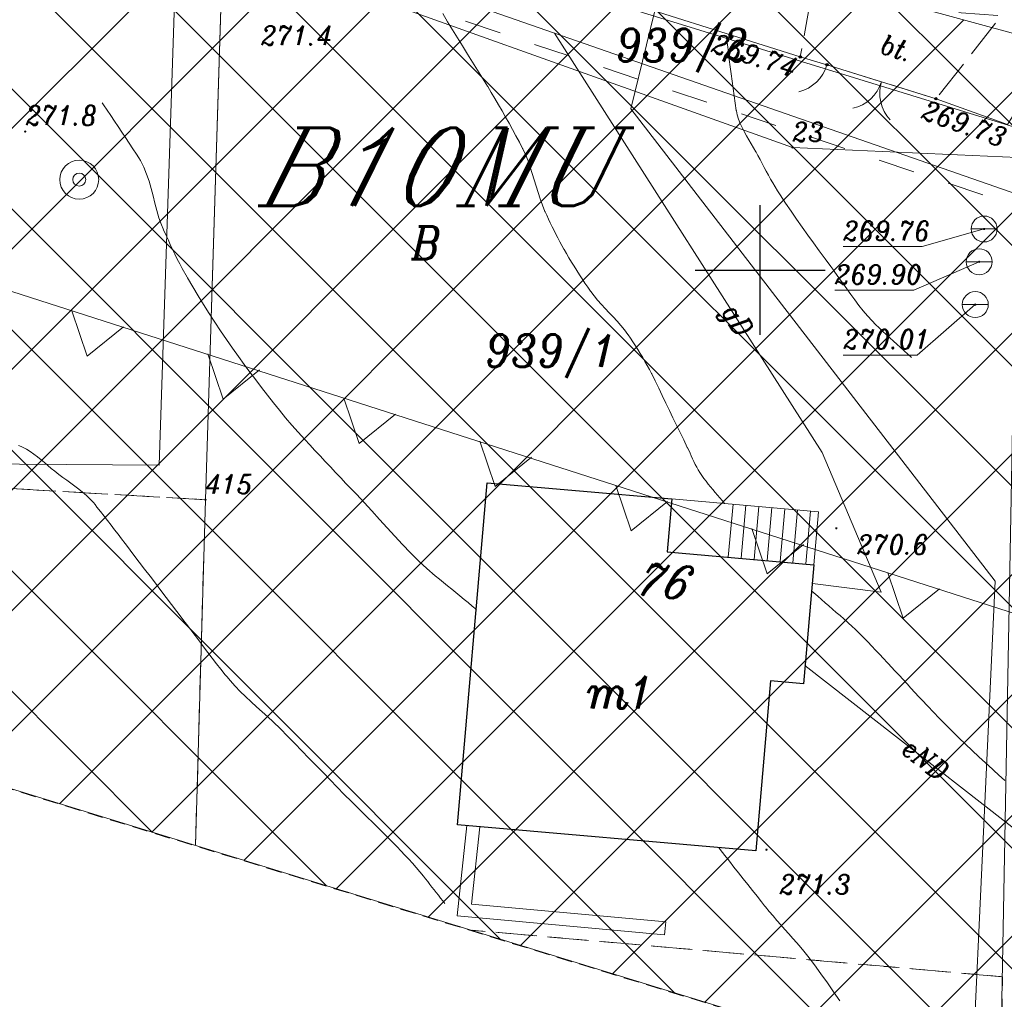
# Model space of a CAD drawing. Header units: metres. Extents: x 7435600 to 7436400, y 5537603 to 5538250.
# Tile 24 of 43: x 7436021 to 7436059, y 5537872 to 5537910. Entities that reach past the tile are written whole.
import ezdxf
from ezdxf.enums import TextEntityAlignment as Align

# ---------------------------------------------------------------- set-up
doc = ezdxf.new("R2010")
doc.units = ezdxf.units.M
doc.header["$MEASUREMENT"] = 0
for name, pattern in [('1.4_1.4', [2.8, 1.4, -1.4]), ('1.5_0.5', [2, 1.5, -0.5]), ('2', [0.9, 0.6, -0.3]), ('218-500', [1, 0.5, -0.5]), ('219-500', [0]), ('3117-500', [0]), ('ktok02-500', [0]), ('ktok04-500', [0])]:
    doc.linetypes.add(name, pattern=pattern)
doc.layers.get('0').update_dxf_attribs({"color": 2, "linetype": 'CONTINUOUS', "lineweight": 5})
doc.layers.add('!ramka', color=2, linetype='CONTINUOUS', lineweight=0)
doc.layers.add('BUIB02_02', color=7, linetype='CONTINUOUS', lineweight=0)
for name, color, linetype in [('140-Punkty robocze', 7, 'CONTINUOUS'), ('203-Punkt załamania granicy działki nie stabilizowany', 7, 'CONTINUOUS'), ('203-Punkt załamania granicy działki nie stabilizowany-Atr103', 7, 'CONTINUOUS'), ('203-Punkt załamania granicy działki nie stabilizowany-Atr104', 7, 'CONTINUOUS'), ('210-Oznaczenie użytku', 7, 'CONTINUOUS'), ('211-Nr działki', 7, 'CONTINUOUS'), ('217-Granica konturu klasyfikcyjnego', 7, 'CONTINUOUS'), ('218-Granica użytku', 7, 'CONTINUOUS'), ('219-Linia granicy', 7, 'CONTINUOUS'), ('238-Punkt adresowy budynku', 7, 'CONTINUOUS'), ('312-Budynek (powierzchnia)', 7, 'CONTINUOUS'), ('312-Numer ewidencyjny budynku-Atr124', 7, 'CONTINUOUS'), ('352-schody (powierzchnia)', 7, 'CONTINUOUS'), ('403-Punkt określonej wysokości', 7, 'CONTINUOUS'), ('811-Warstwica ciągła linia', 7, 'CONTINUOUS'), ('814-Warstwica pogrubiona linia', 7, 'CONTINUOUS'), ('995-Tekst dodatkowy duży', 7, 'CONTINUOUS'), ('brama (linia)', 7, 'CONTINUOUS'), ('brama (linia) - symbol', 7, 'CONTINUOUS'), ('furtka (linia)', 7, 'CONTINUOUS'), ('furtka (linia) - symbol', 7, 'CONTINUOUS'), ('Miejsce błędu lub ostrzeżenia po kontroli', 7, 'CONTINUOUS'), ('murek oporowy (linia)', 7, 'CONTINUOUS'), ('Nieprzekraczalna linia zabudowy', 7, 'CONTINUOUS'), ('ogrodzenie trwałe (linia)', 7, 'CONTINUOUS'), ('osadnik kanalizacji lokalnej (dół Chambeau) (punkt)', 7, 'CONTINUOUS'), ('plac (powierzchnia)', 7, 'CONTINUOUS'), ('plac (powierzchnia)-Atr17', 7, 'CONTINUOUS'), ('przewód elektroenergetyczny (linia)', 7, 'CONTINUOUS'), ('przewód elektroenergetyczny (linia)-Atr1', 7, 'CONTINUOUS'), ('przewód gazowy (linia)', 7, 'CONTINUOUS'), ('przewód gazowy (linia)-Atr1', 7, 'CONTINUOUS'), ('przewód wodociągowy (linia)', 7, 'CONTINUOUS'), ('punkt o określonej wysokości (sieć kanalizacyjna)', 7, 'CONTINUOUS'), ('punkt o określonej wysokości (sieć kanalizacyjna)-Atr2', 7, 'CONTINUOUS'), ('punkt wysokościowy naturalny', 7, 'CONTINUOUS'), ('punkt wysokościowy naturalny-Atr2', 7, 'CONTINUOUS'), ('punkt wysokościowy sztuczny', 7, 'CONTINUOUS'), ('punkt wysokościowy sztuczny-Atr2', 7, 'CONTINUOUS'), ('Strefa osuwisk potencjalnych', 7, 'CONTINUOUS'), ('studnia (punkt)', 7, 'CONTINUOUS'), ('Wstawianie ramki sekcyjnej z opisem', 7, 'CONTINUOUS'), ('Zakres', 7, 'CONTINUOUS')]:
    doc.layers.add(name, color=color, linetype=linetype)
doc.styles.get("Standard").update_dxf_attribs({"font": 'italic_1250.shx', "width": 0.75})
doc.linetypes.add('450-500k', pattern='A,2.5,0,[7,ksztalty.shx,S=0.714,R=0,X=0,Y=0],2.5', length=5)
doc.linetypes.add('902-500', pattern='A,3.75,0,[1,ksztalty.shx,S=0.5,R=0,X=0,Y=0],3.75', length=7.5)

# ---------------------------------------------------------------- blocks, each defined once
blk = doc.blocks.new('203')
at = {"linetype": 'Continuous', "lineweight": 0}
h = blk.add_hatch(color=0, dxfattribs=at)
edge = h.paths.add_edge_path()
edge.add_arc((0, 0), 0.045, 0, 360)
blk = doc.blocks.new('US07')
at = {"color": 0, "linetype": 'Continuous', "lineweight": 13}
for q in [(-0.5, 0), (0.5, 0)]:
    blk.add_line((0, 0), q, dxfattribs=at)
blk.add_circle((0, 0), 0.5, dxfattribs=at)
blk = doc.blocks.new('US13')
at = {"color": 0, "linetype": 'Continuous', "lineweight": 13}
for radius in [0.75, 0.25]:
    blk.add_circle((0, 0), radius, dxfattribs=at)
blk = doc.blocks.new('PW01')
at = {"linetype": 'Continuous', "lineweight": 13}
h = blk.add_hatch(color=0, dxfattribs=at)
edge = h.paths.add_edge_path()
edge.add_arc((0, 0), 0.045, 0, 360)
blk = doc.blocks.new('OK02')
at = {"color": 0, "linetype": 'Continuous', "lineweight": 0}
for centre, start, end in [((-1.5, 0), 0, 60), ((1.5, 0), 120, 180)]:
    blk.add_arc(centre, 1.5, start, end, dxfattribs=at)
blk = doc.blocks.new('OK04')
at = {"color": 0, "linetype": 'Continuous', "lineweight": 0}
blk.add_arc((1.5, 0.001), 1.5, 120, 180, dxfattribs=at)
blk = doc.blocks.new('PW02')
at = {"linetype": 'Continuous', "lineweight": 13}
h = blk.add_hatch(color=0, dxfattribs=at)
edge = h.paths.add_edge_path()
edge.add_arc((0, 0), 0.045, 0, 360)
blk = doc.blocks.new('RAMKA500K')
at = {"color": 0}
for p, q in [((50, 147.5), (50, 152.5)), ((47.5, 150), (52.5, 150))]:
    blk.add_line(p, q, dxfattribs=at)
blk = doc.blocks.new('PIKIETA')
at = {"color": 0}
blk.add_circle((0, 0), 0.045, dxfattribs=at)
blk = doc.blocks.new('801')
at = {"linetype": 'Continuous', "lineweight": 13}
h = blk.add_hatch(color=0, dxfattribs=at)
edge = h.paths.add_edge_path()
edge.add_arc((0, 0), 0.045, 0, 360)

msp = doc.modelspace()

# ---------------------------------------------------------------- hatches: boundary and pattern name
at = {"layer": 'BUIB02_02', "linetype": 'Continuous', "lineweight": 5}
h = msp.add_hatch(dxfattribs=at)
h.set_pattern_fill('CROSSHATCH', color=253, style=0, pattern_type=2)
h.set_pattern_definition([(45, (7435961.6253, 5537924.7712), (-2.319904, 2.319904), []), (315, (7435961.6253, 5537924.7712), (2.319904, 2.319904), [])])
h.paths.add_polyline_path([(7436043.44, 5537913.56), (7436060.08, 5537909.02), (7436072.46, 5537904.21), (7436080.45, 5537901.44), (7436125.26, 5537886.3), (7436123.85, 5537883.72), (7436121.78, 5537879.94), (7436111.81, 5537868.54), (7436097.96, 5537862.42), (7436082.82, 5537862.73), (7436056.09, 5537869.29), (7436015.82, 5537881.67), (7435957.74, 5537897.76), (7435948.84, 5537901.62), (7435934.32, 5537910.49), (7435934.03, 5537910.63), (7435939.24, 5537925.51), (7435940.01, 5537935.88), (7435938.04, 5537945.01), (7435935.67, 5537947.6), (7435945.85, 5537945.72), (7435954.28, 5537942.86), (7435969.69, 5537938.08), (7435996.02, 5537930.09), (7436005.99, 5537926.19), (7436016.39, 5537923.91), (7436023.56, 5537921.25)])

# ---------------------------------------------------------------- linework, layer by layer
at = {"layer": '!ramka', "color": 251, "linetype": 'Continuous', "lineweight": 13}
msp.add_3dface([(7435692.445, 5538052.761), (7436192.445, 5538052.761), (7436192.445, 5537747.761), (7435692.445, 5537747.761)], dxfattribs=at)
at = {"layer": '217-Granica konturu klasyfikcyjnego', "color": 3, "linetype": '1.5_0.5', "lineweight": 13, "flags": 128}
for points in [[(7436028.64, 5537891.16), (7435995.43, 5537893.07)], [(7436028.257, 5537877.847), (7436028.64, 5537891.16)], [(7436059.33, 5537872.8), (7436038.825, 5537874.598)], [(7436059.248, 5537868.456), (7436059.33, 5537872.8)]]:
    msp.add_lwpolyline(points, dxfattribs=at)
at = {"layer": '218-Granica użytku', "color": 3, "linetype": '218-500', "lineweight": 13, "flags": 128}
for points in [[(7436028.64, 5537891.16), (7435995.43, 5537893.07)], [(7435995.43, 5537893.07), (7436028.64, 5537891.16)], [(7436059.33, 5537872.8), (7436038.825, 5537874.598)], [(7436038.825, 5537874.598), (7436059.33, 5537872.8)]]:
    msp.add_lwpolyline(points, dxfattribs=at)
at = {"layer": '219-Linia granicy', "color": 96, "linetype": '219-500', "lineweight": 20, "flags": 128}
msp.add_lwpolyline([(7436028.97, 5537915.01), (7436059.92, 5537905.46)], dxfattribs=at)
at = {"layer": '219-Linia granicy', "color": 96, "linetype": '219-500', "lineweight": 13, "flags": 128}
for points in [[(7436028.64, 5537891.16), (7436029.31, 5537912.56)], [(7436051.24, 5537904.72), (7436029.31, 5537912.56)], [(7436059.91, 5537904.33), (7436051.24, 5537904.72)], [(7436059.243, 5537868.457), (7436059.91, 5537904.33)], [(7436028.64, 5537891.16), (7436028.257, 5537877.847)]]:
    msp.add_lwpolyline(points, dxfattribs=at)
at = {"layer": '312-Budynek (powierzchnia)', "color": 251, "linetype": 'Continuous', "lineweight": 25, "flags": 128}
for points in [[(7436038.34, 5537878.65), (7436039.49, 5537891.81)], [(7436039.49, 5537891.81), (7436046.6, 5537891.19)], [(7436046.6, 5537891.19), (7436046.42, 5537889.15)], [(7436046.42, 5537889.15), (7436052.07, 5537888.66)], [(7436052.07, 5537888.66), (7436051.66, 5537884.08)], [(7436050.4, 5537884.19), (7436049.83, 5537877.65)], [(7436051.66, 5537884.08), (7436050.4, 5537884.19)], [(7436049.83, 5537877.65), (7436038.34, 5537878.65)]]:
    msp.add_lwpolyline(points, dxfattribs=at)
at = {"layer": '352-schody (powierzchnia)', "color": 251, "linetype": 'Continuous', "lineweight": 13}
for p, q in [((7436046.6, 5537891.19), (7436046.42, 5537889.15)), ((7436052.24, 5537890.7), (7436046.6, 5537891.19)), ((7436048.96, 5537890.99), (7436048.77, 5537888.95)), ((7436049.45, 5537890.95), (7436049.27, 5537888.91)), ((7436049.95, 5537890.9), (7436049.77, 5537888.86)), ((7436050.45, 5537890.86), (7436050.27, 5537888.82)), ((7436050.95, 5537890.81), (7436050.77, 5537888.78)), ((7436051.44, 5537890.77), (7436051.26, 5537888.73)), ((7436051.94, 5537890.72), (7436051.76, 5537888.69)), ((7436052.07, 5537888.66), (7436052.24, 5537890.7)), ((7436046.42, 5537889.15), (7436052.07, 5537888.66))]:
    msp.add_line(p, q, dxfattribs=at)
at = {"layer": '811-Warstwica ciągła linia', "color": 32, "linetype": 'Continuous', "lineweight": 13, "flags": 128}
for points in [[(7436048.62, 5537891.02), (7436048.533, 5537891.127), (7436048.445, 5537891.233), (7436048.356, 5537891.338), (7436048.267, 5537891.443), (7436048.177, 5537891.548), (7436048.089, 5537891.654), (7436048.001, 5537891.76), (7436047.915, 5537891.868), (7436047.831, 5537891.978), (7436047.75, 5537892.09), (7436047.674, 5537892.205), (7436047.612, 5537892.309), (7436047.554, 5537892.414), (7436047.5, 5537892.521), (7436047.447, 5537892.63), (7436047.396, 5537892.739), (7436047.346, 5537892.849), (7436047.296, 5537892.958), (7436047.245, 5537893.067), (7436047.2, 5537893.16), (7436047.192, 5537893.176), (7436047.053, 5537893.459), (7436046.915, 5537893.743), (7436046.777, 5537894.027), (7436046.641, 5537894.312), (7436046.504, 5537894.596), (7436046.367, 5537894.881), (7436046.23, 5537895.165), (7436046.092, 5537895.449), (7436045.953, 5537895.733), (7436045.82, 5537896), (7436045.812, 5537896.016), (7436045.732, 5537896.173), (7436045.648, 5537896.328), (7436045.562, 5537896.482), (7436045.474, 5537896.635), (7436045.383, 5537896.786), (7436045.29, 5537896.936), (7436045.195, 5537897.085), (7436045.099, 5537897.232), (7436045, 5537897.379), (7436044.91, 5537897.51), (7436044.9, 5537897.524), (7436044.769, 5537897.7), (7436044.63, 5537897.87), (7436044.486, 5537898.034), (7436044.337, 5537898.196), (7436044.186, 5537898.355), (7436044.035, 5537898.515), (7436043.885, 5537898.676), (7436043.74, 5537898.84), (7436043.601, 5537899.009), (7436043.48, 5537899.17), (7436043.47, 5537899.184), (7436043.359, 5537899.341), (7436043.25, 5537899.5), (7436043.143, 5537899.659), (7436043.038, 5537899.819), (7436042.934, 5537899.98), (7436042.832, 5537900.143), (7436042.732, 5537900.307), (7436042.634, 5537900.472), (7436042.537, 5537900.638), (7436042.45, 5537900.79), (7436042.441, 5537900.805), (7436042.362, 5537900.948), (7436042.285, 5537901.091), (7436042.208, 5537901.234), (7436042.133, 5537901.378), (7436042.06, 5537901.523), (7436041.988, 5537901.668), (7436041.917, 5537901.814), (7436041.848, 5537901.961), (7436041.78, 5537902.108), (7436041.72, 5537902.24), (7436041.713, 5537902.256), (7436041.615, 5537902.494), (7436041.528, 5537902.735), (7436041.448, 5537902.98), (7436041.373, 5537903.227), (7436041.3, 5537903.474), (7436041.225, 5537903.72), (7436041.146, 5537903.965), (7436041.059, 5537904.207), (7436040.962, 5537904.444), (7436040.86, 5537904.66), (7436040.852, 5537904.676), (7436040.725, 5537904.92), (7436040.596, 5537905.164), (7436040.465, 5537905.406), (7436040.333, 5537905.647), (7436040.198, 5537905.888), (7436040.061, 5537906.127), (7436039.923, 5537906.365), (7436039.784, 5537906.602), (7436039.643, 5537906.839), (7436039.51, 5537907.06), (7436039.501, 5537907.075), (7436039.31, 5537907.387), (7436039.118, 5537907.697), (7436038.924, 5537908.006), (7436038.73, 5537908.315), (7436038.536, 5537908.624), (7436038.343, 5537908.934), (7436038.151, 5537909.244), (7436037.961, 5537909.556), (7436037.774, 5537909.87)], [(7436039.07, 5537886.94), (7436038.912, 5537887.069), (7436038.754, 5537887.198), (7436038.596, 5537887.326), (7436038.437, 5537887.455), (7436038.279, 5537887.583), (7436038.121, 5537887.712), (7436037.963, 5537887.841), (7436037.805, 5537887.97), (7436037.647, 5537888.1), (7436037.49, 5537888.23), (7436037.16, 5537888.516), (7436036.84, 5537888.813), (7436036.529, 5537889.12), (7436036.225, 5537889.434), (7436035.927, 5537889.754), (7436035.632, 5537890.077), (7436035.338, 5537890.403), (7436035.045, 5537890.728), (7436034.749, 5537891.051), (7436034.45, 5537891.37), (7436034.25, 5537891.58), (7436034.05, 5537891.79), (7436033.85, 5537892), (7436033.651, 5537892.211), (7436033.451, 5537892.421), (7436033.252, 5537892.632), (7436033.054, 5537892.843), (7436032.855, 5537893.055), (7436032.657, 5537893.267), (7436032.46, 5537893.48), (7436032.21, 5537893.755), (7436031.966, 5537894.034), (7436031.726, 5537894.317), (7436031.49, 5537894.603), (7436031.257, 5537894.892), (7436031.028, 5537895.184), (7436030.801, 5537895.478), (7436030.576, 5537895.774), (7436030.353, 5537896.071), (7436030.13, 5537896.37), (7436029.91, 5537896.67), (7436029.676, 5537896.997), (7436029.446, 5537897.326), (7436029.221, 5537897.658), (7436029, 5537897.993), (7436028.782, 5537898.33), (7436028.568, 5537898.669), (7436028.358, 5537899.011), (7436028.15, 5537899.356), (7436027.945, 5537899.704), (7436027.93, 5537899.73), (7436027.748, 5537900.055), (7436027.65, 5537900.239), (7436027.556, 5537900.423), (7436027.463, 5537900.609), (7436027.373, 5537900.796), (7436027.285, 5537900.984), (7436027.198, 5537901.172), (7436027.113, 5537901.361), (7436027.028, 5537901.55), (7436027.01, 5537901.59), (7436026.947, 5537901.741), (7436026.85, 5537902.014), (7436026.766, 5537902.292), (7436026.692, 5537902.575), (7436026.621, 5537902.859), (7436026.548, 5537903.141), (7436026.468, 5537903.42), (7436026.376, 5537903.694), (7436026.267, 5537903.959), (7436026.135, 5537904.214), (7436026.07, 5537904.32), (7436025.981, 5537904.457), (7436025.842, 5537904.671), (7436025.702, 5537904.884), (7436025.561, 5537905.096), (7436025.42, 5537905.308), (7436025.279, 5537905.52), (7436025.137, 5537905.731), (7436024.995, 5537905.942), (7436024.853, 5537906.154), (7436024.711, 5537906.365), (7436024.66, 5537906.44)], [(7436037.86, 5537875.62), (7436037.777, 5537875.725), (7436037.694, 5537875.83), (7436037.611, 5537875.935), (7436037.528, 5537876.04), (7436037.445, 5537876.145), (7436037.362, 5537876.25), (7436037.28, 5537876.355), (7436037.197, 5537876.46), (7436037.113, 5537876.565), (7436037.03, 5537876.67), (7436036.893, 5537876.838), (7436036.753, 5537877.003), (7436036.61, 5537877.166), (7436036.465, 5537877.326), (7436036.317, 5537877.485), (7436036.168, 5537877.642), (7436036.017, 5537877.798), (7436035.865, 5537877.952), (7436035.713, 5537878.106), (7436035.56, 5537878.26), (7436035.431, 5537878.389), (7436035.301, 5537878.517), (7436035.171, 5537878.645), (7436035.04, 5537878.772), (7436034.909, 5537878.9), (7436034.779, 5537879.027), (7436034.648, 5537879.154), (7436034.518, 5537879.282), (7436034.389, 5537879.411), (7436034.26, 5537879.54), (7436033.985, 5537879.818), (7436033.712, 5537880.098), (7436033.439, 5537880.378), (7436033.166, 5537880.658), (7436032.894, 5537880.939), (7436032.621, 5537881.219), (7436032.349, 5537881.5), (7436032.076, 5537881.781), (7436031.804, 5537882.061), (7436031.53, 5537882.34), (7436031.25, 5537882.613), (7436031.039, 5537882.809), (7436030.825, 5537883.002), (7436030.61, 5537883.193), (7436030.396, 5537883.386), (7436030.185, 5537883.581), (7436029.979, 5537883.78), (7436029.779, 5537883.986), (7436029.587, 5537884.199), (7436029.47, 5537884.34), (7436029.405, 5537884.421), (7436029.236, 5537884.635), (7436029.068, 5537884.849), (7436028.901, 5537885.065), (7436028.735, 5537885.281), (7436028.57, 5537885.498), (7436028.405, 5537885.714), (7436028.241, 5537885.932), (7436028.077, 5537886.149), (7436027.912, 5537886.366), (7436027.81, 5537886.5), (7436027.747, 5537886.583), (7436027.54, 5537886.855), (7436027.333, 5537887.127), (7436027.126, 5537887.399), (7436026.919, 5537887.671), (7436026.712, 5537887.943), (7436026.505, 5537888.215), (7436026.298, 5537888.487), (7436026.091, 5537888.759), (7436025.884, 5537889.031), (7436025.74, 5537889.22), (7436025.677, 5537889.303), (7436025.544, 5537889.479), (7436025.41, 5537889.655), (7436025.277, 5537889.831), (7436025.143, 5537890.007), (7436025.009, 5537890.182), (7436024.874, 5537890.357), (7436024.739, 5537890.532), (7436024.602, 5537890.706), (7436024.464, 5537890.879), (7436024.39, 5537890.97), (7436024.323, 5537891.05), (7436024.193, 5537891.189), (7436024.055, 5537891.32), (7436023.911, 5537891.445), (7436023.762, 5537891.565), (7436023.609, 5537891.681), (7436023.454, 5537891.795), (7436023.299, 5537891.908), (7436023.143, 5537892.021), (7436022.989, 5537892.137), (7436022.92, 5537892.19), (7436022.838, 5537892.255), (7436022.705, 5537892.365), (7436022.573, 5537892.477), (7436022.441, 5537892.59), (7436022.309, 5537892.701), (7436022.174, 5537892.809), (7436022.037, 5537892.913), (7436021.897, 5537893.01), (7436021.752, 5537893.1), (7436021.601, 5537893.181), (7436021.54, 5537893.21), (7436021.445, 5537893.253)], [(7436059.424, 5537880.354), (7436059.18, 5537880.568), (7436058.99, 5537880.74), (7436058.938, 5537880.787), (7436058.678, 5537881.027), (7436058.419, 5537881.268), (7436058.162, 5537881.51), (7436057.906, 5537881.753), (7436057.652, 5537881.997), (7436057.4, 5537882.244), (7436057.149, 5537882.492), (7436056.901, 5537882.742), (7436056.655, 5537882.995), (7436056.46, 5537883.2), (7436056.412, 5537883.251), (7436056.259, 5537883.414), (7436056.107, 5537883.578), (7436055.955, 5537883.742), (7436055.804, 5537883.907), (7436055.653, 5537884.072), (7436055.502, 5537884.237), (7436055.35, 5537884.401), (7436055.198, 5537884.565), (7436055.046, 5537884.728), (7436054.94, 5537884.84), (7436054.892, 5537884.891), (7436054.742, 5537885.05), (7436054.593, 5537885.21), (7436054.444, 5537885.37), (7436054.294, 5537885.529), (7436054.143, 5537885.687), (7436053.991, 5537885.844), (7436053.836, 5537885.999), (7436053.68, 5537886.151), (7436053.52, 5537886.3), (7436053.41, 5537886.4), (7436053.358, 5537886.446), (7436053.215, 5537886.572), (7436053.073, 5537886.698), (7436052.929, 5537886.822), (7436052.786, 5537886.947), (7436052.643, 5537887.072), (7436052.5, 5537887.196), (7436052.356, 5537887.321), (7436052.213, 5537887.446), (7436052.07, 5537887.571), (7436051.98, 5537887.65)], [(7436053.067, 5537871.868), (7436052.826, 5537872.219), (7436052.584, 5537872.569), (7436052.339, 5537872.916), (7436052.088, 5537873.259), (7436051.829, 5537873.596), (7436051.68, 5537873.78), (7436051.56, 5537873.925), (7436051.409, 5537874.1), (7436051.257, 5537874.274), (7436051.104, 5537874.447), (7436050.95, 5537874.62), (7436050.796, 5537874.792), (7436050.643, 5537874.966), (7436050.492, 5537875.141), (7436050.343, 5537875.317), (7436050.197, 5537875.496), (7436050.17, 5537875.53), (7436050.053, 5537875.677), (7436049.876, 5537875.901), (7436049.698, 5537876.125), (7436049.521, 5537876.349), (7436049.344, 5537876.573), (7436049.167, 5537876.797), (7436048.99, 5537877.021), (7436048.813, 5537877.245), (7436048.637, 5537877.469), (7436048.46, 5537877.694), (7436048.4, 5537877.77)]]:
    msp.add_lwpolyline(points, dxfattribs=at)
at = {"layer": '814-Warstwica pogrubiona linia', "color": 32, "linetype": 'Continuous', "lineweight": 13, "flags": 128}
msp.add_lwpolyline([(7436055.82, 5537896.64), (7436055.681, 5537896.766), (7436055.542, 5537896.891), (7436055.403, 5537897.017), (7436055.264, 5537897.143), (7436055.125, 5537897.269), (7436054.987, 5537897.396), (7436054.849, 5537897.523), (7436054.712, 5537897.651), (7436054.576, 5537897.78), (7436054.44, 5537897.91), (7436054.307, 5537898.043), (7436054.129, 5537898.235), (7436053.959, 5537898.434), (7436053.796, 5537898.639), (7436053.637, 5537898.848), (7436053.482, 5537899.061), (7436053.33, 5537899.275), (7436053.179, 5537899.49), (7436053.027, 5537899.706), (7436052.874, 5537899.92), (7436052.83, 5537899.98), (7436052.719, 5537900.132), (7436052.497, 5537900.435), (7436052.275, 5537900.737), (7436052.054, 5537901.041), (7436051.835, 5537901.345), (7436051.617, 5537901.65), (7436051.401, 5537901.957), (7436051.188, 5537902.266), (7436050.978, 5537902.577), (7436050.772, 5537902.892), (7436050.67, 5537903.05), (7436050.571, 5537903.209), (7436050.483, 5537903.356), (7436050.398, 5537903.504), (7436050.315, 5537903.652), (7436050.233, 5537903.802), (7436050.152, 5537903.952), (7436050.072, 5537904.102), (7436049.992, 5537904.253), (7436049.912, 5537904.404), (7436049.84, 5537904.54), (7436049.832, 5537904.555), (7436049.745, 5537904.71), (7436049.654, 5537904.864), (7436049.562, 5537905.018), (7436049.471, 5537905.172), (7436049.383, 5537905.327), (7436049.301, 5537905.484), (7436049.227, 5537905.644), (7436049.163, 5537905.807), (7436049.113, 5537905.975), (7436049.08, 5537906.13), (7436049.077, 5537906.147), (7436049.033, 5537906.426), (7436048.992, 5537906.706), (7436048.953, 5537906.986), (7436048.916, 5537907.266), (7436048.88, 5537907.546), (7436048.845, 5537907.827), (7436048.809, 5537908.107), (7436048.773, 5537908.387), (7436048.736, 5537908.667), (7436048.7, 5537908.93)], dxfattribs=at)
at = {"layer": 'brama (linia)', "color": 251, "linetype": 'ktok02-500', "lineweight": 13, "flags": 128}
msp.add_lwpolyline([(7436056.77, 5537906.59), (7436052.57, 5537907.9)], dxfattribs=at)
at = {"layer": 'furtka (linia)', "color": 251, "linetype": 'ktok04-500', "lineweight": 13, "flags": 128}
msp.add_lwpolyline([(7436052.57, 5537907.9), (7436051.54, 5537908.2)], dxfattribs=at)
at = {"layer": 'Miejsce błędu lub ostrzeżenia po kontroli', "color": 214, "linetype": '1.4_1.4', "lineweight": 13, "flags": 128}
msp.add_lwpolyline([(7436121.51, 5537879.44), (7436086.31, 5537893.58), (7436036.83, 5537910.19), (7435996.36, 5537923.13), (7435965.36, 5537932.47), (7435931.39, 5537911.93)], dxfattribs=at)
at = {"layer": 'murek oporowy (linia)', "color": 251, "lineweight": 13}
for p, q in [((7436038.701, 5537878.626), (7436038.335, 5537875.144)), ((7436038.335, 5537875.144), (7436046.317, 5537874.411))]:
    msp.add_line(p, q, dxfattribs=at)
at = {"layer": 'murek oporowy (linia)', "color": 251, "linetype": 'Continuous', "lineweight": 13}
for p, q in [((7436038.95, 5537878.6), (7436038.701, 5537878.626)), ((7436039.199, 5537878.574), (7436038.95, 5537878.6)), ((7436046.34, 5537874.66), (7436046.317, 5537874.411)), ((7436046.363, 5537874.909), (7436046.34, 5537874.66))]:
    msp.add_line(p, q, dxfattribs=at)
at = {"layer": 'murek oporowy (linia)', "color": 251, "linetype": '450-500k', "lineweight": 13}
for p, q in [((7436039.199, 5537878.574), (7436038.885, 5537875.596)), ((7436038.885, 5537875.596), (7436046.363, 5537874.909))]:
    msp.add_line(p, q, dxfattribs=at)
at = {"layer": 'Nieprzekraczalna linia zabudowy', "color": 251, "linetype": '3117-500', "lineweight": 13, "flags": 128}
for points in [[(7435948.76, 5537922.44), (7436069.38, 5537883.7), (7436110.71, 5537868.05)], [(7435948.76, 5537922.44), (7436069.38, 5537883.7), (7436110.71, 5537868.05)], [(7435948.76, 5537922.44), (7436069.38, 5537883.7), (7436110.71, 5537868.05)], [(7436023.498, 5537898.436), (7436024.09, 5537896.69), (7436025.483, 5537897.812)], [(7436028.735, 5537896.778), (7436029.327, 5537895.032), (7436030.72, 5537896.155)], [(7436033.969, 5537895.075), (7436034.562, 5537893.328), (7436035.954, 5537894.451)], [(7436039.206, 5537893.417), (7436039.798, 5537891.671), (7436041.191, 5537892.794)], [(7436044.441, 5537891.713), (7436045.033, 5537889.967), (7436046.426, 5537891.09)], [(7436049.677, 5537890.056), (7436050.27, 5537888.31), (7436051.662, 5537889.432)], [(7436054.912, 5537888.352), (7436055.504, 5537886.606), (7436056.897, 5537887.729)]]:
    msp.add_lwpolyline(points, dxfattribs=at)
at = {"layer": 'ogrodzenie trwałe (linia)', "color": 251, "linetype": '902-500', "lineweight": 13, "flags": 128}
for points in [[(7436028.64, 5537891.16), (7436029.31, 5537912.52), (7436029.1, 5537915.19), (7436039.74, 5537911.95), (7436043.23, 5537910.84), (7436051.54, 5537908.2)], [(7436068.99, 5537904.06), (7436060.35, 5537906.93), (7436059.52, 5537905.6), (7436056.77, 5537906.59)]]:
    msp.add_lwpolyline(points, dxfattribs=at)
at = {"layer": 'plac (powierzchnia)', "color": 251, "linetype": '1.5_0.5', "lineweight": 13, "flags": 128}
msp.add_lwpolyline([(7436051.95, 5537910.49), (7436051.54, 5537908.2), (7436052.57, 5537907.9), (7436056.77, 5537906.59), (7436059.28, 5537909.79), (7436057.74, 5537909.9)], close=True, dxfattribs=at)
at = {"layer": 'przewód elektroenergetyczny (linia)', "color": 1, "linetype": 'Continuous', "lineweight": 13, "flags": 128}
msp.add_lwpolyline([(7436062.95, 5537876.03), (7436051.72, 5537884.78)], dxfattribs=at)
at = {"layer": 'przewód gazowy (linia)', "color": 40, "linetype": 'Continuous', "lineweight": 13, "flags": 128}
for points in [[(7436027.58, 5537914.17), (7436026.86, 5537892.49), (7436016.09, 5537892.57), (7435975.342, 5537892.884)], [(7436068.8, 5537899.81), (7436042.08, 5537909.12), (7436027.58, 5537914.17)], [(7436042.08, 5537909.12), (7436052.38, 5537892.98), (7436054.65, 5537887.6), (7436052.01, 5537887.94)]]:
    msp.add_lwpolyline(points, dxfattribs=at)
at = {"layer": 'przewód wodociągowy (linia)', "color": 5, "linetype": 'Continuous', "lineweight": 13, "flags": 128}
msp.add_lwpolyline([(7436058.146, 5537868.724), (7436059.04, 5537888.03), (7436045.02, 5537906.21), (7436046.22, 5537911.14), (7436048.01, 5537922.74), (7436048.79, 5537930.48), (7436048.79, 5537933.76)], dxfattribs=at)
at = {"layer": 'punkt o określonej wysokości (sieć kanalizacyjna)-Atr2', "color": 251, "lineweight": 13, "flags": 128}
for points in [[(7436058.62, 5537901.58), (7436056.24, 5537900.9), (7436053.19, 5537900.9)], [(7436058.43, 5537900.32), (7436055.92, 5537899.22), (7436052.875, 5537899.22)], [(7436058.28, 5537898.67), (7436056.04, 5537896.73), (7436053.197, 5537896.73)]]:
    msp.add_lwpolyline(points, dxfattribs=at)
at = {"layer": 'Strefa osuwisk potencjalnych', "color": 253, "linetype": 'Continuous', "lineweight": 13, "flags": 128}
msp.add_lwpolyline([(7435954.28, 5537942.86), (7435969.69, 5537938.08), (7435996.02, 5537930.09), (7436005.99, 5537926.19), (7436016.39, 5537923.91), (7436023.56, 5537921.25), (7436043.44, 5537913.56), (7436060.08, 5537909.02), (7436072.46, 5537904.21), (7436080.45, 5537901.44), (7436125.26, 5537886.3), (7436123.85, 5537883.72), (7436121.78, 5537879.94), (7436111.81, 5537868.54), (7436097.96, 5537862.42), (7436082.82, 5537862.73), (7436056.09, 5537869.29), (7436015.82, 5537881.67), (7435957.74, 5537897.76)], dxfattribs=at)
msp.add_lwpolyline([(7435954.28, 5537942.86), (7435969.69, 5537938.08), (7435996.02, 5537930.09), (7436005.99, 5537926.19), (7436016.39, 5537923.91), (7436023.56, 5537921.25), (7436043.44, 5537913.56), (7436060.08, 5537909.02), (7436072.46, 5537904.21), (7436080.45, 5537901.44), (7436125.26, 5537886.3), (7436123.85, 5537883.72), (7436121.78, 5537879.94), (7436111.81, 5537868.54), (7436097.96, 5537862.42), (7436082.82, 5537862.73), (7436056.09, 5537869.29), (7436015.82, 5537881.67), (7435957.74, 5537897.76)], dxfattribs=at)
msp.add_lwpolyline([(7435954.28, 5537942.86), (7435969.69, 5537938.08), (7435996.02, 5537930.09), (7436005.99, 5537926.19), (7436016.39, 5537923.91), (7436023.56, 5537921.25), (7436043.44, 5537913.56), (7436060.08, 5537909.02), (7436072.46, 5537904.21), (7436080.45, 5537901.44), (7436125.26, 5537886.3), (7436123.85, 5537883.72), (7436121.78, 5537879.94), (7436111.81, 5537868.54), (7436097.96, 5537862.42), (7436082.82, 5537862.73), (7436056.09, 5537869.29), (7436015.82, 5537881.67), (7435957.74, 5537897.76)], dxfattribs=at)
at = {"layer": 'Zakres', "color": 5, "linetype": '2', "lineweight": 30, "flags": 128}
msp.add_lwpolyline([(7435791.95, 5538004.83), (7435788.55, 5537993.08), (7435787.96, 5537986.53), (7435787.35, 5537979.77), (7435791.23, 5537966.98), (7435799.62, 5537956.58), (7435811.29, 5537950.08), (7435839.35, 5537940.91), (7435847.93, 5537935.74), (7435857.59, 5537931.73), (7435868.01, 5537930.77), (7435873.84, 5537931.1), (7435927.63, 5537913.78), (7435934.32, 5537910.49), (7435948.84, 5537901.62), (7435957.74, 5537897.76), (7436015.82, 5537881.67), (7436056.09, 5537869.29), (7436058.12, 5537868.73), (7436082.82, 5537862.73), (7436097.96, 5537862.42), (7436111.81, 5537868.54), (7436121.78, 5537879.94), (7436129.89, 5537894.76), (7436134.11, 5537909.18), (7436131.89, 5537924.04), (7436123.64, 5537936.6), (7436110.88, 5537944.55), (7436055.14, 5537964.31), (7436052.48, 5537965.13), (7436027.84, 5537971.72), (7435999.56, 5537979.44), (7435995.34, 5537981.24), (7435974.61, 5537991.35), (7435974.21, 5537991.54), (7435952.34, 5538001.86), (7435940.13, 5538005.1), (7435927.06, 5538006.13), (7435886.07, 5538018.53), (7435885.05, 5538018.82), (7435855.64, 5538026.76), (7435837.67, 5538033.11), (7435824.44, 5538035.07), (7435811.44, 5538031.93), (7435800.57, 5538024.15), (7435795.41, 5538016.01), (7435793.41, 5538012.85)], close=True, dxfattribs=at)

# ---------------------------------------------------------------- block references
at = {"layer": '140-Punkty robocze', "color": 1, "linetype": 'Continuous', "lineweight": 13}
for p in [(7436051.54, 5537908.2), (7436052.57, 5537907.9), (7436056.77, 5537906.59)]:
    msp.add_blockref('PIKIETA', p, dxfattribs=at)
at = {"layer": '203-Punkt załamania granicy działki nie stabilizowany', "color": 3, "linetype": 'Continuous', "lineweight": 13}
for p in [(7436051.24, 5537904.72), (7436028.64, 5537891.16)]:
    msp.add_blockref('203', p, dxfattribs=at)
at = {"layer": '403-Punkt określonej wysokości', "color": 251, "linetype": 'Continuous', "lineweight": 13}
for p in [(7436051.54, 5537908.2), (7436052.57, 5537907.9), (7436056.77, 5537906.59)]:
    msp.add_blockref('801', p, dxfattribs=at)
at = {"layer": 'brama (linia) - symbol', "color": 251, "linetype": 'Continuous', "lineweight": 13, "rotation": 162.677}
msp.add_blockref('OK02', (7436054.67, 5537907.245), dxfattribs=at)
at = {"layer": 'furtka (linia) - symbol', "color": 251, "linetype": 'Continuous', "lineweight": 13, "rotation": 163.761}
msp.add_blockref('OK04', (7436052.57, 5537907.9), dxfattribs=at)
at = {"layer": 'osadnik kanalizacji lokalnej (dół Chambeau) (punkt)', "color": 251, "linetype": 'Continuous', "lineweight": 13}
for p in [(7436058.62, 5537901.58), (7436058.43, 5537900.32), (7436058.28, 5537898.67)]:
    msp.add_blockref('US07', p, dxfattribs=at)
at = {"layer": 'punkt o określonej wysokości (sieć kanalizacyjna)', "color": 34, "linetype": 'Continuous', "lineweight": 13}
for p in [(7436058.62, 5537901.58), (7436058.43, 5537900.32), (7436058.28, 5537898.67)]:
    msp.add_blockref('PW01', p, dxfattribs=at)
at = {"layer": 'punkt wysokościowy naturalny', "color": 251, "linetype": 'Continuous', "lineweight": 13}
for p in [(7436021.7, 5537905.33), (7436052.93, 5537890.06), (7436050.24, 5537877.69)]:
    msp.add_blockref('PW01', p, dxfattribs=at)
at = {"layer": 'punkt wysokościowy sztuczny', "color": 251, "linetype": 'Continuous', "lineweight": 13}
for p in [(7436051.54, 5537908.2), (7436056.77, 5537906.59)]:
    msp.add_blockref('PW02', p, dxfattribs=at)
at = {"layer": 'studnia (punkt)', "color": 251, "linetype": 'Continuous', "lineweight": 13, "rotation": 179.999}
msp.add_blockref('US13', (7436023.78, 5537903.48), dxfattribs=at)
at = {"layer": 'Wstawianie ramki sekcyjnej z opisem', "color": 251, "linetype": 'Continuous', "lineweight": 13}
msp.add_blockref('RAMKA500K', (7436000, 5537750), dxfattribs=at)

# ---------------------------------------------------------------- texts
at = {"layer": '203-Punkt załamania granicy działki nie stabilizowany-Atr103', "color": 251, "lineweight": 13, "width": 0.9}
msp.add_text('23', height=0.75, dxfattribs=at).set_placement((7436051.24, 5537904.72), align=Align.BOTTOM_LEFT)
msp.add_text('23', height=0.75, dxfattribs=at).set_placement((7436051.24, 5537904.72), align=Align.BOTTOM_LEFT)
at = {"layer": '203-Punkt załamania granicy działki nie stabilizowany-Atr104', "color": 251, "lineweight": 13, "width": 0.9}
msp.add_text('415', height=0.75, dxfattribs=at).set_placement((7436028.64, 5537891.16), align=Align.BOTTOM_LEFT)
at = {"layer": '210-Oznaczenie użytku', "color": 96, "linetype": 'Continuous', "lineweight": 13, "width": 0.9}
msp.add_text('B', height=1.25, dxfattribs=at).set_placement((7436036.57, 5537900.42))
at = {"layer": '211-Nr działki', "color": 96, "linetype": 'Continuous', "lineweight": 20, "width": 0.9}
msp.add_text('939/2', height=1.25, dxfattribs=at).set_placement((7436044.44, 5537908.03))
at = {"layer": '211-Nr działki', "color": 96, "linetype": 'Continuous', "lineweight": 13, "width": 0.9}
msp.add_text('939/1', height=1.25, dxfattribs=at).set_placement((7436039.4, 5537896.27))
at = {"layer": '238-Punkt adresowy budynku', "color": 251, "linetype": 'Continuous', "lineweight": 13, "oblique": 15, "width": 0.9}
msp.add_text('76', height=1.25, rotation=355.234, dxfattribs=at).set_placement((7436046.26, 5537888.66), align=Align.TOP_CENTER)
at = {"layer": '312-Numer ewidencyjny budynku-Atr124', "color": 251, "lineweight": 13, "width": 0.9}
msp.add_text('m1', height=1.25, dxfattribs=at).set_placement((7436044.63, 5537883.75), align=Align.MIDDLE_CENTER)
at = {"layer": '995-Tekst dodatkowy duży', "color": 214, "linetype": 'Continuous', "lineweight": 13, "oblique": 15, "width": 0.9}
msp.add_text('B10MU', height=3, dxfattribs=at).set_placement((7436030.67, 5537902.47))
at = {"layer": 'plac (powierzchnia)-Atr17', "color": 251, "lineweight": 13, "width": 0.9}
msp.add_text('bt.', height=0.75, rotation=-17.323, dxfattribs=at).set_placement((7436054.55, 5537908.37))
at = {"layer": 'przewód elektroenergetyczny (linia)-Atr1', "color": 1, "lineweight": 13, "width": 0.9}
msp.add_text('eND', height=0.75, rotation=-37.925, dxfattribs=at).set_placement((7436055.61, 5537881.75), align=Align.MIDDLE_LEFT)
at = {"layer": 'przewód gazowy (linia)-Atr1', "color": 251, "lineweight": 13, "width": 0.9}
msp.add_text('gD', height=0.75, rotation=-57.456, dxfattribs=at).set_placement((7436048.8, 5537898.59), align=Align.MIDDLE_LEFT)
at = {"layer": 'punkt o określonej wysokości (sieć kanalizacyjna)-Atr2', "color": 34, "lineweight": 13, "width": 0.9}
for s, p in [('269.76', (7436053.19, 5537900.908)), ('269.90', (7436052.875, 5537899.228)), ('270.01', (7436053.197, 5537896.738))]:
    msp.add_text(s, height=0.75, dxfattribs=at).set_placement(p, align=Align.BOTTOM_LEFT)
at = {"layer": 'punkt wysokościowy naturalny-Atr2', "color": 251, "lineweight": 13, "width": 0.9}
for s, p in [('271.4', (7436030.78, 5537908.65)), ('271.8', (7436021.72, 5537905.58)), ('270.6', (7436053.73, 5537889.06)), ('271.3', (7436050.74, 5537875.98))]:
    msp.add_text(s, height=0.75, dxfattribs=at).set_placement(p)
at = {"layer": 'punkt wysokościowy sztuczny-Atr2', "color": 251, "lineweight": 9, "width": 0.9}
for s, rotation, p in [('269.74', 342.375, (7436048.07, 5537908.41)), ('269.73', 340.201, (7436056.15, 5537905.85))]:
    msp.add_text(s, height=0.75, rotation=rotation, dxfattribs=at).set_placement(p)

doc.saveas('drawing.dxf')
